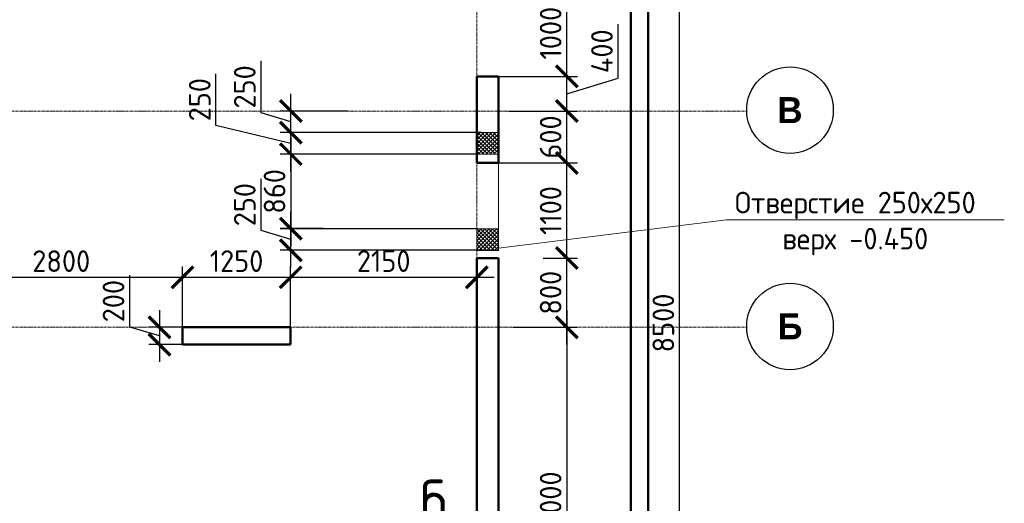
# Model space of a CAD drawing. Header units: millimetres. Extents: x 376598 to 1249954, y -318491 to -22134.
# Tile 55 of 256: x 492672 to 504045, y -133743 to -128153. Entities that reach past the tile are written whole.
import ezdxf
from ezdxf import colors
from ezdxf.entities.mleader import LeaderData, LeaderLine
from ezdxf.math import Vec2, Vec3

# ---------------------------------------------------------------- set-up
doc = ezdxf.new("R2010")
doc.units = ezdxf.units.MM
doc.linetypes.add('______5', pattern=[1100, 800, -100, 100, -100])
doc.linetypes.add('осевая', pattern=[50.8, 31.75, -6.35, 6.35, -6.35])
for name, color, linetype, lineweight in [('ВК_задание стр текст', 1, 'Continuous', 5), ('Конструкции 0.5', 5, 'Continuous', 50), ('Надписи', 200, 'Continuous', 18), ('Оси', 40, '______5', 18), ('РАЗМЕРЫ', 1, 'Continuous', 9), ('Узлы', 7, 'Continuous', 0)]:
    doc.layers.add(name, color=color, linetype=linetype, lineweight=lineweight)
doc.layers.add('Отверстия_ОВ', color=7, linetype='Continuous', plot=False)
doc.layers.add('Размеры _поперечного армирования', color=7, linetype='Continuous')
doc.styles.add('Century Gothic', font='GOTHIC.TTF')
doc.styles.add('GOST-2.304_Type-B', font='GOST_Common.ttf')
doc.dimstyles.new('СПДС', dxfattribs={"dimscale": 100, "dimtxt": 2.5, "dimasz": 2.5, "dimexe": 1.25, "dimexo": 0, "dimtad": 1, "dimdec": 0, "dimtxsty": 'GOST-2.304_Type-B', "dimblk": 'ARCHTICK', "dimcen": 2.5, "dimdle": 2, "dimadec": 0, "dimazin": 2, "dimtfac": 0.75, "dimtdec": 0, "dimtmove": 1, "dimatfit": 3, "dimfxl": 1, "dimtolj": 1, "dimarcsym": 1})

# ---------------------------------------------------------------- blocks, each defined once
blk = doc.blocks.new('NSY101')
at = {"color": 0, "linetype": 'ByBlock', "lineweight": -2}
blk.add_circle((0, 0), 50, dxfattribs=at)
blk = doc.blocks.new('оси 2.2-2.3')
at = {"layer": 'Оси', "color": 16, "linetype": 'осевая', "lineweight": 0, "transparency": 33554687}
for p, q in [((521254.5, -104267.9), (521254.9, -134893.5)), ((468076.3, -119495.4), (524372.9, -119495.4)), ((468076.3, -121995.4), (524372.9, -121995.4))]:
    blk.add_line(p, q, dxfattribs=at)
at = {"layer": 'Оси', "color": 16, "linetype": 'Continuous', "lineweight": 25, "transparency": 33554687, "xscale": 9.999999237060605, "yscale": 9.999999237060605, "zscale": 9.999999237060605}
for p in [(524872.8, -119485.2), (524872.8, -121985.2)]:
    blk.add_blockref('NSY101', p, dxfattribs=at)
at = {"layer": 'Оси', "color": 16, "linetype": 'Continuous', "lineweight": 25, "transparency": 33554687, "char_height": 300, "width": 390, "attachment_point": 5, "style": 'Century Gothic'}
for s, insert in [('\\A1;{\\fCentury Gothic|i0|b1;\\H300.000000;\\W1.000000;\\C16;В}\\P', (524872.8, -119485.2)), ('\\A1;{\\fCentury Gothic|i0|b1;\\H300.000000;\\W1.000000;\\C16;Б}\\P', (524872.8, -121985.2))]:
    blk.add_mtext(s, dxfattribs=dict(at, insert=insert))
blk = doc.blocks.new('_ArchTick')
at = {"color": 0, "linetype": 'ByBlock', "const_width": 0.15}
blk.add_lwpolyline([(-0.5, -0.5), (0.5, 0.5)], dxfattribs=at)
blk = doc.blocks.new('*D209')
at = {"layer": 'DEFPOINTS', "color": 0, "lineweight": 0, "transparency": 16777216}
for p in [(494552, -131131), (491752, -131592), (494552, -131709)]:
    blk.add_point(p, dxfattribs=at)
at = {"layer": 'РАЗМЕРЫ', "color": 0, "lineweight": -2, "transparency": 16777216}
for p, q in [((491752, -131592), (491752, -131006)), ((494552, -131709), (494552, -131006)), ((491552, -131131), (494752, -131131))]:
    blk.add_line(p, q, dxfattribs=at)
at = {"layer": 'РАЗМЕРЫ', "color": 0, "lineweight": -2, "transparency": 16777216, "xscale": 250, "yscale": 250, "zscale": 250, "rotation": 180}
blk.add_blockref('_ArchTick', (491752, -131131), dxfattribs=at)
at = {"layer": 'РАЗМЕРЫ', "color": 0, "lineweight": -2, "transparency": 16777216, "xscale": 250, "yscale": 250, "zscale": 250}
blk.add_blockref('_ArchTick', (494552, -131131), dxfattribs=at)
at = {"layer": 'РАЗМЕРЫ', "color": 0, "lineweight": 0, "transparency": 16777216, "insert": (493152, -130944), "char_height": 250, "attachment_point": 5, "style": 'GOST-2.304_Type-B'}
blk.add_mtext('\\A1;2800', dxfattribs=at)
blk = doc.blocks.new('*D210')
at = {"layer": 'DEFPOINTS', "color": 0, "lineweight": 0, "transparency": 16777216}
for p in [(495802, -131131), (494552, -131709), (495802, -131709)]:
    blk.add_point(p, dxfattribs=at)
at = {"layer": 'РАЗМЕРЫ', "color": 0, "lineweight": -2, "transparency": 16777216}
for p, q in [((494552, -131709), (494552, -131006)), ((495802, -131709), (495802, -131006)), ((494352, -131131), (496002, -131131))]:
    blk.add_line(p, q, dxfattribs=at)
at = {"layer": 'РАЗМЕРЫ', "color": 0, "lineweight": -2, "transparency": 16777216, "xscale": 250, "yscale": 250, "zscale": 250, "rotation": 180}
blk.add_blockref('_ArchTick', (494552, -131131), dxfattribs=at)
at = {"layer": 'РАЗМЕРЫ', "color": 0, "lineweight": -2, "transparency": 16777216, "xscale": 250, "yscale": 250, "zscale": 250}
blk.add_blockref('_ArchTick', (495802, -131131), dxfattribs=at)
at = {"layer": 'РАЗМЕРЫ', "color": 0, "lineweight": 0, "transparency": 16777216, "insert": (495177, -130944), "char_height": 250, "attachment_point": 5, "style": 'GOST-2.304_Type-B'}
blk.add_mtext('\\A1;1250', dxfattribs=at)
blk = doc.blocks.new('*D211')
at = {"layer": 'DEFPOINTS', "color": 0, "lineweight": 0, "transparency": 16777216}
for p in [(497952, -131131), (497952, -131675), (495802, -131709)]:
    blk.add_point(p, dxfattribs=at)
at = {"layer": 'РАЗМЕРЫ', "color": 0, "lineweight": -2, "transparency": 16777216}
for p, q in [((495802, -131709), (495802, -131006)), ((497952, -131675), (497952, -131006)), ((495602, -131131), (498152, -131131))]:
    blk.add_line(p, q, dxfattribs=at)
at = {"layer": 'РАЗМЕРЫ', "color": 0, "lineweight": -2, "transparency": 16777216, "xscale": 250, "yscale": 250, "zscale": 250, "rotation": 180}
blk.add_blockref('_ArchTick', (495802, -131131), dxfattribs=at)
at = {"layer": 'РАЗМЕРЫ', "color": 0, "lineweight": -2, "transparency": 16777216, "xscale": 250, "yscale": 250, "zscale": 250}
blk.add_blockref('_ArchTick', (497952, -131131), dxfattribs=at)
at = {"layer": 'РАЗМЕРЫ', "color": 0, "lineweight": 0, "transparency": 16777216, "insert": (496877, -130944), "char_height": 250, "attachment_point": 5, "style": 'GOST-2.304_Type-B'}
blk.add_mtext('\\A1;2150', dxfattribs=at)
blk = doc.blocks.new('*D220')
at = {"layer": 'DEFPOINTS', "color": 0, "lineweight": 0, "transparency": 16777216}
for p in [(494688, -131709), (494287, -131909), (494646, -131909)]:
    blk.add_point(p, dxfattribs=at)
at = {"layer": 'РАЗМЕРЫ', "color": 0, "lineweight": -2, "transparency": 16777216}
for p, q in [((493943, -131706), (493943, -131106)), ((494287, -131509), (494287, -132109)), ((494287, -131809), (493943, -131706)), ((494688, -131709), (494162, -131709)), ((494646, -131909), (494162, -131909))]:
    blk.add_line(p, q, dxfattribs=at)
at = {"layer": 'РАЗМЕРЫ', "color": 0, "lineweight": -2, "transparency": 16777216, "xscale": 250, "yscale": 250, "zscale": 250}
for p, rotation in [((494287, -131709), 90), ((494287, -131909), 270)]:
    blk.add_blockref('_ArchTick', p, dxfattribs=dict(at, rotation=rotation))
at = {"layer": 'РАЗМЕРЫ', "color": 0, "lineweight": 0, "transparency": 16777216, "insert": (493756, -131406), "char_height": 250, "attachment_point": 5, "rotation": 90, "style": 'GOST-2.304_Type-B'}
blk.add_mtext('\\A1;200', dxfattribs=at)
blk = doc.blocks.new('*D350')
at = {"layer": 'DEFPOINTS', "color": 0, "lineweight": 0, "transparency": 16777216}
for p in [(499932, -127409), (500294, -127409), (498571, -135909)]:
    blk.add_point(p, dxfattribs=at)
at = {"layer": 'РАЗМЕРЫ', "color": 0, "lineweight": -2, "transparency": 16777216}
for p, q in [((500294, -136109), (500294, -127209)), ((499932, -127409), (500419, -127409)), ((498571, -135909), (500419, -135909))]:
    blk.add_line(p, q, dxfattribs=at)
at = {"layer": 'РАЗМЕРЫ', "color": 0, "lineweight": -2, "transparency": 16777216, "xscale": 250, "yscale": 250, "zscale": 250}
for p, rotation in [((500294, -127409), 90), ((500294, -135909), 270)]:
    blk.add_blockref('_ArchTick', p, dxfattribs=dict(at, rotation=rotation))
at = {"layer": 'РАЗМЕРЫ', "color": 0, "lineweight": 0, "transparency": 16777216, "insert": (500107, -131659), "char_height": 250, "attachment_point": 5, "rotation": 90, "style": 'GOST-2.304_Type-B'}
blk.add_mtext('\\A1;8500', dxfattribs=at)
blk = doc.blocks.new('*D351')
at = {"layer": 'DEFPOINTS', "color": 0, "lineweight": 0, "transparency": 16777216}
for p in [(498717, -130909), (498992, -130909), (498368, -131709)]:
    blk.add_point(p, dxfattribs=at)
at = {"layer": 'РАЗМЕРЫ', "color": 0, "lineweight": -2, "transparency": 16777216}
for p, q in [((498992, -131909), (498992, -130709)), ((498717, -130909), (499117, -130909)), ((498368, -131709), (499117, -131709))]:
    blk.add_line(p, q, dxfattribs=at)
at = {"layer": 'РАЗМЕРЫ', "color": 0, "lineweight": -2, "transparency": 16777216, "xscale": 250, "yscale": 250, "zscale": 250}
for p, rotation in [((498992, -130909), 90), ((498992, -131709), 270)]:
    blk.add_blockref('_ArchTick', p, dxfattribs=dict(at, rotation=rotation))
at = {"layer": 'РАЗМЕРЫ', "color": 0, "lineweight": 0, "transparency": 16777216, "insert": (498805, -131309), "char_height": 250, "attachment_point": 5, "rotation": 90, "style": 'GOST-2.304_Type-B'}
blk.add_mtext('\\A1;800', dxfattribs=at)
blk = doc.blocks.new('*D352')
at = {"layer": 'DEFPOINTS', "color": 0, "lineweight": 0, "transparency": 16777216}
for p in [(498202, -129809), (498992, -129809), (498717, -130909)]:
    blk.add_point(p, dxfattribs=at)
at = {"layer": 'РАЗМЕРЫ', "color": 0, "lineweight": -2, "transparency": 16777216}
for p, q in [((498992, -131109), (498992, -129609)), ((498202, -129809), (499117, -129809)), ((498717, -130909), (499117, -130909))]:
    blk.add_line(p, q, dxfattribs=at)
at = {"layer": 'РАЗМЕРЫ', "color": 0, "lineweight": -2, "transparency": 16777216, "xscale": 250, "yscale": 250, "zscale": 250}
for p, rotation in [((498992, -129809), 90), ((498992, -130909), 270)]:
    blk.add_blockref('_ArchTick', p, dxfattribs=dict(at, rotation=rotation))
at = {"layer": 'РАЗМЕРЫ', "color": 0, "lineweight": 0, "transparency": 16777216, "insert": (498805, -130359), "char_height": 250, "attachment_point": 5, "rotation": 90, "style": 'GOST-2.304_Type-B'}
blk.add_mtext('\\A1;1100', dxfattribs=at)
blk = doc.blocks.new('*D353')
at = {"layer": 'DEFPOINTS', "color": 0, "lineweight": 0, "transparency": 16777216}
for p in [(498320, -129209), (498992, -129209), (498571, -129809)]:
    blk.add_point(p, dxfattribs=at)
at = {"layer": 'РАЗМЕРЫ', "color": 0, "lineweight": -2, "transparency": 16777216}
for p, q in [((498992, -130009), (498992, -129009)), ((498320, -129209), (499117, -129209)), ((498571, -129809), (499117, -129809))]:
    blk.add_line(p, q, dxfattribs=at)
at = {"layer": 'РАЗМЕРЫ', "color": 0, "lineweight": -2, "transparency": 16777216, "xscale": 250, "yscale": 250, "zscale": 250}
for p, rotation in [((498992, -129209), 90), ((498992, -129809), 270)]:
    blk.add_blockref('_ArchTick', p, dxfattribs=dict(at, rotation=rotation))
at = {"layer": 'РАЗМЕРЫ', "color": 0, "lineweight": 0, "transparency": 16777216, "insert": (498805, -129509), "char_height": 250, "attachment_point": 5, "rotation": 90, "style": 'GOST-2.304_Type-B'}
blk.add_mtext('\\A1;600', dxfattribs=at)
blk = doc.blocks.new('*D354')
at = {"layer": 'DEFPOINTS', "color": 0, "lineweight": 0, "transparency": 16777216}
for p in [(498202, -128809), (498992, -128809), (498409, -129209)]:
    blk.add_point(p, dxfattribs=at)
at = {"layer": 'РАЗМЕРЫ', "color": 0, "lineweight": -2, "transparency": 16777216}
for p, q in [((499586, -128831), (499586, -128206)), ((498992, -129409), (498992, -128609)), ((498202, -128809), (499117, -128809)), ((498992, -129009), (499586, -128831)), ((498409, -129209), (499117, -129209))]:
    blk.add_line(p, q, dxfattribs=at)
at = {"layer": 'РАЗМЕРЫ', "color": 0, "lineweight": -2, "transparency": 16777216, "xscale": 250, "yscale": 250, "zscale": 250}
for p, rotation in [((498992, -128809), 90), ((498992, -129209), 270)]:
    blk.add_blockref('_ArchTick', p, dxfattribs=dict(at, rotation=rotation))
at = {"layer": 'РАЗМЕРЫ', "color": 0, "lineweight": 0, "transparency": 16777216, "insert": (499398, -128518), "char_height": 250, "attachment_point": 5, "rotation": 90, "style": 'GOST-2.304_Type-B'}
blk.add_mtext('\\A1;400', dxfattribs=at)
blk = doc.blocks.new('*D355')
at = {"layer": 'DEFPOINTS', "color": 0, "lineweight": 0, "transparency": 16777216}
for p in [(498202, -127809), (498992, -127809), (498409, -128809)]:
    blk.add_point(p, dxfattribs=at)
at = {"layer": 'РАЗМЕРЫ', "color": 0, "lineweight": -2, "transparency": 16777216}
for p, q in [((498992, -129009), (498992, -127609)), ((498202, -127809), (499117, -127809)), ((498409, -128809), (499117, -128809))]:
    blk.add_line(p, q, dxfattribs=at)
at = {"layer": 'РАЗМЕРЫ', "color": 0, "lineweight": -2, "transparency": 16777216, "xscale": 250, "yscale": 250, "zscale": 250}
for p, rotation in [((498992, -127809), 90), ((498992, -128809), 270)]:
    blk.add_blockref('_ArchTick', p, dxfattribs=dict(at, rotation=rotation))
at = {"layer": 'РАЗМЕРЫ', "color": 0, "lineweight": 0, "transparency": 16777216, "insert": (498805, -128309), "char_height": 250, "attachment_point": 5, "rotation": 90, "style": 'GOST-2.304_Type-B'}
blk.add_mtext('\\A1;1000', dxfattribs=at)
blk = doc.blocks.new('*D357')
at = {"layer": 'DEFPOINTS', "color": 0, "lineweight": 0, "transparency": 16777216}
for p in [(498654, -131709), (498654, -135709), (498992, -135709)]:
    blk.add_point(p, dxfattribs=at)
at = {"layer": 'РАЗМЕРЫ', "color": 0, "lineweight": -2, "transparency": 16777216}
for p, q in [((498992, -131509), (498992, -135909)), ((498654, -131709), (499117, -131709)), ((498654, -135709), (499117, -135709))]:
    blk.add_line(p, q, dxfattribs=at)
at = {"layer": 'РАЗМЕРЫ', "color": 0, "lineweight": -2, "transparency": 16777216, "xscale": 250, "yscale": 250, "zscale": 250}
for p, rotation in [((498992, -131709), 90), ((498992, -135709), 270)]:
    blk.add_blockref('_ArchTick', p, dxfattribs=dict(at, rotation=rotation))
at = {"layer": 'РАЗМЕРЫ', "color": 0, "lineweight": 0, "transparency": 16777216, "insert": (498805, -133709), "char_height": 250, "attachment_point": 5, "rotation": 90, "style": 'GOST-2.304_Type-B'}
blk.add_mtext('\\A1;4000', dxfattribs=at)
blk = doc.blocks.new('*D812')
at = {"layer": 'DEFPOINTS', "color": 0, "lineweight": 0, "transparency": 16777216}
for p in [(495804, -129458), (498006, -129458), (497952, -129708)]:
    blk.add_point(p, dxfattribs=at)
at = {"layer": 'Размеры _поперечного армирования', "color": 0, "lineweight": -2, "transparency": 16777216}
for p, q in [((494939, -129378), (494939, -128778)), ((495804, -129908), (495804, -129258)), ((495804, -129583), (494939, -129378)), ((498006, -129458), (495679, -129458)), ((497952, -129708), (495679, -129708))]:
    blk.add_line(p, q, dxfattribs=at)
at = {"layer": 'Размеры _поперечного армирования', "color": 0, "lineweight": -2, "transparency": 16777216, "xscale": 250, "yscale": 250, "zscale": 250}
for p, rotation in [((495804, -129458), 90), ((495804, -129708), 270)]:
    blk.add_blockref('_ArchTick', p, dxfattribs=dict(at, rotation=rotation))
at = {"layer": 'Размеры _поперечного армирования', "color": 0, "transparency": 16777216, "insert": (494752, -129078), "char_height": 250, "attachment_point": 5, "rotation": 90, "style": 'GOST-2.304_Type-B'}
blk.add_mtext('\\A1;250', dxfattribs=at)
blk = doc.blocks.new('*D813')
at = {"layer": 'DEFPOINTS', "color": 0, "lineweight": 0, "transparency": 16777216}
for p in [(495804, -130569), (497952, -130569), (498011, -130819)]:
    blk.add_point(p, dxfattribs=at)
at = {"layer": 'Размеры _поперечного армирования', "color": 0, "lineweight": -2, "transparency": 16777216}
for p, q in [((495460, -130591), (495460, -129991)), ((495804, -131019), (495804, -130369)), ((495804, -130694), (495460, -130591)), ((497952, -130569), (495679, -130569)), ((498011, -130819), (495679, -130819))]:
    blk.add_line(p, q, dxfattribs=at)
at = {"layer": 'Размеры _поперечного армирования', "color": 0, "lineweight": -2, "transparency": 16777216, "xscale": 250, "yscale": 250, "zscale": 250}
for p, rotation in [((495804, -130569), 90), ((495804, -130819), 270)]:
    blk.add_blockref('_ArchTick', p, dxfattribs=dict(at, rotation=rotation))
at = {"layer": 'Размеры _поперечного армирования', "color": 0, "transparency": 16777216, "insert": (495272, -130291), "char_height": 250, "attachment_point": 5, "rotation": 90, "style": 'GOST-2.304_Type-B'}
blk.add_mtext('\\A1;250', dxfattribs=at)
blk = doc.blocks.new('*D814')
at = {"layer": 'DEFPOINTS', "color": 0, "lineweight": 0, "transparency": 16777216}
for p in [(495804, -129209), (496463, -129209), (498006, -129458)]:
    blk.add_point(p, dxfattribs=at)
at = {"layer": 'Размеры _поперечного армирования', "color": 0, "lineweight": -2, "transparency": 16777216}
for p, q in [((495460, -129230), (495460, -128630)), ((495804, -129658), (495804, -129009)), ((495804, -129334), (495460, -129230)), ((496463, -129209), (495679, -129209)), ((498006, -129458), (495679, -129458))]:
    blk.add_line(p, q, dxfattribs=at)
at = {"layer": 'Размеры _поперечного армирования', "color": 0, "lineweight": -2, "transparency": 16777216, "xscale": 250, "yscale": 250, "zscale": 250}
for p, rotation in [((495804, -129209), 90), ((495804, -129458), 270)]:
    blk.add_blockref('_ArchTick', p, dxfattribs=dict(at, rotation=rotation))
at = {"layer": 'Размеры _поперечного армирования', "color": 0, "transparency": 16777216, "insert": (495272, -128930), "char_height": 250, "attachment_point": 5, "rotation": 90, "style": 'GOST-2.304_Type-B'}
blk.add_mtext('\\A1;250', dxfattribs=at)
blk = doc.blocks.new('*D815')
at = {"layer": 'DEFPOINTS', "color": 0, "lineweight": 0, "transparency": 16777216}
for p in [(497911, -129708), (495804, -130568), (496179, -130568)]:
    blk.add_point(p, dxfattribs=at)
at = {"layer": 'Размеры _поперечного армирования', "color": 0, "lineweight": -2, "transparency": 16777216}
for p, q in [((495804, -129508), (495804, -130768)), ((497911, -129708), (495679, -129708)), ((496179, -130568), (495679, -130568))]:
    blk.add_line(p, q, dxfattribs=at)
at = {"layer": 'Размеры _поперечного армирования', "color": 0, "lineweight": -2, "transparency": 16777216, "xscale": 250, "yscale": 250, "zscale": 250}
for p, rotation in [((495804, -129708), 90), ((495804, -130568), 270)]:
    blk.add_blockref('_ArchTick', p, dxfattribs=dict(at, rotation=rotation))
at = {"layer": 'Размеры _поперечного армирования', "color": 0, "transparency": 16777216, "insert": (495616, -130138), "char_height": 250, "attachment_point": 5, "rotation": 90, "style": 'GOST-2.304_Type-B'}
blk.add_mtext('\\A1;860', dxfattribs=at)
blk = doc.blocks.new('_None')

msp = doc.modelspace()

# ---------------------------------------------------------------- hatches: boundary and pattern name
at = {"layer": 'ВК_задание стр текст'}
h = msp.add_hatch(dxfattribs=at)
h.set_pattern_fill('ANSI37', color=256, scale=10)
h.paths.add_polyline_path([(498202, -129458.4), (497952, -129458.4), (497952, -129708.4), (498202, -129708.4)])
h = msp.add_hatch(dxfattribs=at)
h.set_pattern_fill('ANSI37', color=256, scale=10)
h.set_pattern_definition([(45, (-0.11, -2e-06), (-22.4506403, 22.4506403), []), (135, (-0.11, -2e-06), (-22.4506403, -22.4506403), [])])
h.paths.add_polyline_path([(498201.9, -130569.5), (497951.9, -130569.5), (497951.9, -130819.5), (498201.9, -130819.5)])

# ---------------------------------------------------------------- linework, layer by layer
at = {"layer": 'Конструкции 0.5', "color": 3}
for p, q in [((499732, -127608.7, 3100), (499732, -135708.7, 3100)), ((499932, -135908.7, 3100), (499932, -127608.7, 3100)), ((497952, -128808.7, 3100), (498202, -128808.7, 3100)), ((497952, -128808.7, 3100), (497952, -129208.7, 3100)), ((498202, -129808.7, 3100), (498202, -128808.7, 3100)), ((497952, -129208.7, 3100), (497952, -129328.7, 3100)), ((497952, -129328.7, 3100), (497952, -129808.7, 3100)), ((498202, -129808.7, 3100), (497952, -129808.7, 3100)), ((497952, -130908.7, 3100), (498202, -130908.7, 3100)), ((497952, -130908.7, 3100), (497952, -138008.7, 3100)), ((498202, -136208.7, 3100), (498202, -130908.7, 3100))]:
    msp.add_line(p, q, dxfattribs=at)
at = {"layer": 'Конструкции 0.5'}
for p, q in [((495801.7, -131708.7, 3100), (494551.7, -131708.7, 3100)), ((494551.7, -131708.7, 3100), (494551.7, -131908.7, 3100)), ((495801.7, -131908.7, 3100), (495801.7, -131708.7, 3100)), ((494551.7, -131908.7, 3100), (495801.7, -131908.7, 3100))]:
    msp.add_line(p, q, dxfattribs=at)
at = {"layer": 'Отверстия_ОВ', "color": 20, "lineweight": 20, "elevation": 3100}
for points in [[(497952, -129708.4), (497952, -129458.4), (498202, -129458.4), (498202, -129708.4)], [(497951.9, -130819.5), (497951.9, -130569.5), (498201.9, -130569.5), (498201.9, -130819.5)]]:
    msp.add_lwpolyline(points, close=True, dxfattribs=at)

# ---------------------------------------------------------------- block references
at = {"layer": 'РАЗМЕРЫ', "color": 1}
msp.add_blockref('оси 2.2-2.3', (-23302.9, -9713.4, 3100), dxfattribs=at)

# ---------------------------------------------------------------- texts
at = {"layer": 'Узлы', "color": 1, "linetype": 'Continuous', "lineweight": 0, "insert": (497454.3, -133720, 3100), "char_height": 500, "attachment_point": 5, "style": 'GOST-2.304_Type-B'}
msp.add_mtext_dynamic_manual_height_columns('б', width=723.88, gutter_width=25, heights=[0], dxfattribs=at)

# ---------------------------------------------------------------- dimensions: what is measured, and where the dimension line sits
at = {"layer": 'РАЗМЕРЫ', "color": 1, "lineweight": 0}
for base, p1, p2, picture, middle in [((500294.3, -127408.7, 3100), (498570.8, -135908.7, 3100), (499932, -127408.7, 3100), '*D350', (500106.8, -131658.7, 3100)), ((498992, -127808.7, 3100), (498408.9, -128808.7, 3100), (498202, -127808.7, 3100), '*D355', (498804.5, -128308.7, 3100)), ((498992, -128808.7, 3100), (498408.9, -129208.7, 3100), (498202, -128808.7, 3100), '*D354', (499398.3, -128768.1, 3100)), ((498992, -129208.7, 3100), (498570.8, -129808.7, 3100), (498319.7, -129208.7, 3100), '*D353', (498804.5, -129508.7, 3100)), ((498992, -129808.7, 3100), (498717.2, -130908.7, 3100), (498202, -129808.7, 3100), '*D352', (498804.5, -130358.7, 3100)), ((498992, -130908.7, 3100), (498368.2, -131708.7, 3100), (498717.2, -130908.7, 3100), '*D351', (498804.5, -131308.7, 3100)), ((494286.9, -131908.7, 3100), (494687.6, -131708.7, 3100), (494646.3, -131908.7, 3100), '*D220', (493755.7, -131643.1, 3100)), ((498992, -135708.7, 3100), (498653.9, -131708.7, 3100), (498653.9, -135708.7, 3100), '*D357', (498804.5, -133708.7, 3100))]:
    dim = msp.add_linear_dim(base=base, p1=p1, p2=p2, angle=90, dimstyle='СПДС', dxfattribs=at)
    dim.commit()
    dim.dimension.update_dxf_attribs({"geometry": picture, "text_midpoint": middle})
for base, p1, p2, picture, middle in [((494551.7, -131131.4, 3100), (491752.1, -131592.1, 3100), (494551.7, -131708.7, 3100), '*D209', (493151.9, -130943.9, 3100)), ((495801.7, -131131.4, 3100), (494551.7, -131708.7, 3100), (495801.7, -131708.7, 3100), '*D210', (495176.7, -130943.9, 3100)), ((497951.9, -131131.4, 3100), (495801.7, -131708.7, 3100), (497951.9, -131675.2, 3100), '*D211', (496876.8, -130943.9, 3100))]:
    dim = msp.add_linear_dim(base=base, p1=p1, p2=p2, dimstyle='СПДС', dxfattribs=at)
    dim.commit()
    dim.dimension.update_dxf_attribs({"geometry": picture, "text_midpoint": middle})
at = {"layer": 'Размеры _поперечного армирования', "color": 4}
for base, p1, p2, picture, middle in [((495803.6, -129208.7, 3100), (498006.4, -129458.4, 3100), (496462.9, -129208.7, 3100), '*D814', (495272.3, -129167.9, 3100)), ((495803.6, -130568.5, 3100), (497911.3, -129708.4, 3100), (496178.6, -130568.5, 3100), '*D815', (495616.1, -130138.4, 3100)), ((495803.6, -130569.5, 3100), (498010.9, -130819.5, 3100), (497952, -130569.5, 3100), '*D813', (495272.3, -130528.9, 3100))]:
    dim = msp.add_linear_dim(base=base, p1=p1, p2=p2, angle=90, dimstyle='СПДС', dxfattribs=at)
    dim.commit()
    dim.dimension.update_dxf_attribs({"geometry": picture, "text_midpoint": middle})
dim = msp.add_linear_dim(base=(495803.6, -129458.4, 3100), p1=(497952, -129708.4, 3100), p2=(498006.4, -129458.4, 3100), angle=90, dimstyle='СПДС', dxfattribs=at)
dim.commit()
dim.dimension.update_dxf_attribs({"geometry": '*D812', "text_midpoint": (494939.1, -129315.7, 3100), "dimtype": 160})

# ---------------------------------------------------------------- leaders
at = {"layer": 'Надписи', "color": 0, "ltscale": 0.3}
ml = msp.add_multileader_mtext('Standard', dxfattribs=at)
ml.set_content('Отверстие 250х250\\Pверх -0.450', color=4, style='GOST-2.304_Type-B')
ml.set_leader_properties(color=256, linetype='ByLayer', lineweight=15)
ml.set_arrow_properties(name='NONE')
ml.build(insert=Vec2(0, 0))
ml.multileader.update_dxf_attribs({"text_left_attachment_type": 6, "text_right_attachment_type": 6, "dogleg_length": 0.1, "arrow_head_size": 18})
ctx = ml.context
ctx.base_point, ctx.char_height, ctx.arrow_head_size, ctx.landing_gap_size, ctx.plane_origin = Vec3(500836.2, -130467.4, 3100), 250, 18, 20, Vec3(499110.2, -125584.5, 3100)
ctx.left_attachment, ctx.right_attachment, ctx.text_align_type = 6, 6, 1
notes = []
notes.append((ctx, [(1, (1, 1, 0), (500836.1, -130467.4, 3100), (1, 0), 0.1, [(3, [(498202, -129683.4, 3100), (498202, -130794.5, 3100), (498202, -130794.5, 3100), (498202, -130794.5, 3100), (498202, -130794.5, 3100)], 0, [])])]))
ctx.mtext.insert, ctx.mtext.alignment, ctx.mtext.flow_direction = Vec3(502324, -130142.4, 3100), 2, 5
for ctx, leaders in notes:
    for number, flags, end, landing, length, lines in leaders:
        leader = LeaderData()
        leader.index, (leader.has_last_leader_line, leader.has_dogleg_vector, leader.attachment_direction) = number, flags
        leader.last_leader_point, leader.dogleg_vector, leader.dogleg_length = Vec3(end), Vec3(landing), length
        for number, points, colour, breaks in lines:
            line = LeaderLine()
            line.index, line.vertices, line.color, line.breaks = number, Vec3.list(points), colors.encode_raw_color(colour), breaks
            leader.lines.append(line)
        ctx.leaders.append(leader)

doc.saveas('drawing.dxf')
